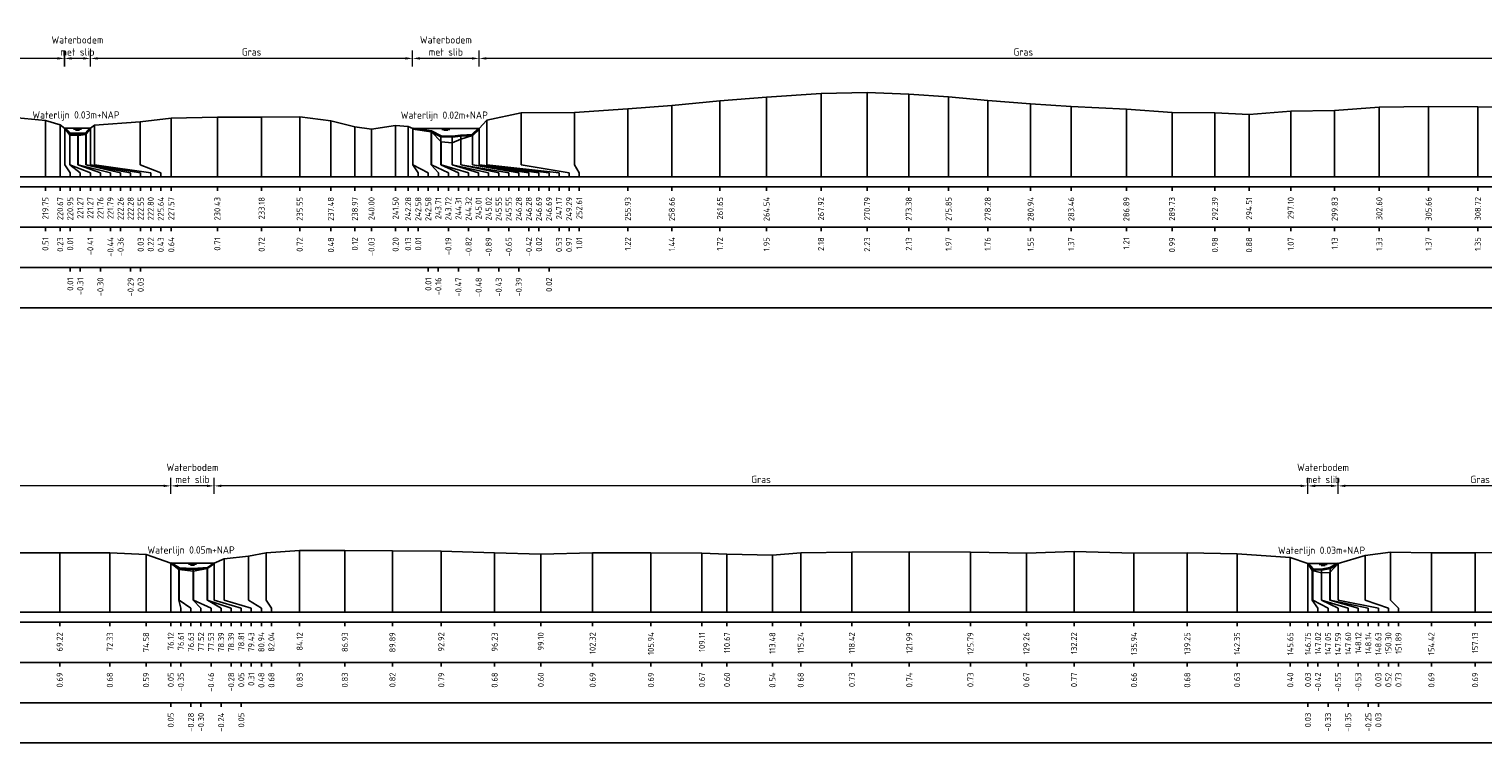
# Model space of a CAD drawing. Header units: metres. Extents: x 132725 to 140175, y 414354 to 417094.
# Tile 47 of 61: x 139917 to 140008, y 416935 to 416980. Entities that reach past the tile are written whole.
import ezdxf
from ezdxf.enums import TextEntityAlignment as Align

# ---------------------------------------------------------------- set-up
doc = ezdxf.new("R2010")
doc.units = ezdxf.units.M
doc.header["$PDMODE"] = 35
doc.header["$PDSIZE"] = 0.075
doc.layers.get('Defpoints').update_dxf_attribs({"true_color": 0x806000})
for name, color, linetype, lineweight in [('B-ME-GW-MAAIVELD-GD', 8, 'GW-MAAIVELD', 25), ('X-ME-AL-PROFIEL_BOVENKANT SLIB-GD', 42, 'Continuous', 35), ('X-XX-AL-DETAIL1-M', 7, 'Continuous', 18), ('X-XX-AL-NAP-T18', 7, 'Continuous', 18)]:
    doc.layers.add(name, color=color, linetype=linetype, lineweight=lineweight)
doc.layers.add('X-ME-AL-PROFIEL_WATERLIJN-GD', color=150, linetype='Continuous')
doc.layers.add('X-ME-AL-PROFIELRASTER-S', color=7, linetype='Continuous')
doc.styles.add('NLCS-ISO-ANNOTATIEF-T18', font='NLCS-ISO.ttf', dxfattribs={"height": 1.8})
doc.styles.add('NLCS-ISO-ANNOTATIVE-T18', font='NLCS-ISO.ttf', dxfattribs={"height": 1.8})
doc.linetypes.add('GW-MAAIVELD', pattern='A,12,[40,NLCS.SHX,S=1,R=0,X=0,Y=-0.5],12', length=24)
doc.dimstyles.new('NLCS-ANNOTATIEF-T18-PIJL_L2_H0', dxfattribs={"dimtxt": 2.5, "dimasz": 1.8, "dimexe": 2, "dimexo": 2, "dimgap": 0.7, "dimtad": 1, "dimzin": 0, "dimdsep": 46, "dimtxsty": 'NLCS-ISO-ANNOTATIEF-T18', "dimcen": 0, "dimdle": 2, "dimclrd": 256, "dimclre": 256, "dimclrt": 10, "dimaunit": 2, "dimadec": 0, "dimazin": 0, "dimtfac": 1, "dimtdec": 3, "dimtofl": 0, "dimtmove": 0, "dimatfit": 3, "dimfxl": 2, "dimfxlon": 1, "dimtfillclr": 256, "dimtolj": 1, "dimtzin": 0, "dimlwd": -1, "dimlwe": -1, "dimarcsym": 0})

# ---------------------------------------------------------------- blocks, each defined once
blk = doc.blocks.new('SAL-PROFIELRASTER_BALK_EIND1-D')
at = {"color": 0, "linetype": 'ByBlock', "lineweight": -2, "flags": 128}
for points in [[(0, 0), (1, 0)], [(0, -2.5), (1, -2.5)], [(0, -12.5), (1, -12.5)]]:
    blk.add_lwpolyline(points, dxfattribs=at)
blk = doc.blocks.new('SAL-PROFIELRASTER_BALK_EIND2-D')
at = {"color": 0, "linetype": 'ByBlock', "lineweight": -2}
blk.add_line((1, -12.5), (0, -12.5), dxfattribs=at)
blk = doc.blocks.new('SAL-PROFIELRASTER_BALK_DATA-D')
at = {"color": 0, "linetype": 'ByBlock', "lineweight": -2}
blk.add_lwpolyline([(0, -3.5), (0, -2.5)], dxfattribs=at)
at = {"color": 0, "linetype": 'ByBlock', "lineweight": -2, "style": 'NLCS-ISO-ANNOTATIVE-T18'}
blk.add_attdef('GETAL', text='', height=1.5, rotation=90, dxfattribs=at).set_placement((0.75, -5), align=Align.RIGHT)
blk = doc.blocks.new('SAL-PROFIELRASTER_AANHAAL-D')
at = {"color": 9, "linetype": 'ByBlock', "lineweight": -2, "flags": 128}
blk.add_lwpolyline([(0, 1), (0, 0)], dxfattribs=at)
blk = doc.blocks.new('SAL-PROFIELRASTER_AANHAAL_STAGGER-D')
at = {"color": 9, "linetype": 'ByBlock', "lineweight": -2, "flags": 128}
for points in [[(0, 0), (0, -0.25)], [(0, -0.25), (1, -0.75)], [(1, -0.75), (1, -1)]]:
    blk.add_lwpolyline(points, dxfattribs=at)
blk = doc.blocks.new('*D69')
at = {"layer": 'Defpoints', "color": 0, "transparency": 16777216}
for p in [(139919.638, 416977.914), (139919.638, 416973.579), (139921.258, 416973.579)]:
    blk.add_point(p, dxfattribs=at)
at = {"layer": 'X-XX-AL-DETAIL1-M', "transparency": 16777216}
for p, q in [((139919.638, 416977.414), (139919.638, 416978.414)), ((139920.808, 416977.914), (139920.088, 416977.914)), ((139921.258, 416977.414), (139921.258, 416978.414))]:
    blk.add_line(p, q, dxfattribs=at)
for points in [[(139920.088, 416977.989), (139920.088, 416977.839), (139919.638, 416977.914)], [(139920.808, 416977.989), (139920.808, 416977.839), (139921.258, 416977.914)]]:
    blk.add_solid(points, dxfattribs=at)
at = {"layer": 'X-XX-AL-DETAIL1-M', "color": 10, "transparency": 16777216, "insert": (139920.448, 416978.689), "char_height": 0.45, "attachment_point": 5, "style": 'NLCS-ISO-ANNOTATIEF-T18'}
blk.add_mtext('\\A1;Waterbodem\\Pmet slib', dxfattribs=at)
blk = doc.blocks.new('*D70')
at = {"layer": 'Defpoints', "color": 0, "transparency": 16777216}
for p in [(139941.267, 416977.914), (139941.267, 416973.568), (139945.397, 416973.568)]:
    blk.add_point(p, dxfattribs=at)
at = {"layer": 'X-XX-AL-DETAIL1-M', "transparency": 16777216}
for p, q in [((139941.267, 416977.414), (139941.267, 416978.414)), ((139944.947, 416977.914), (139941.717, 416977.914)), ((139945.397, 416977.414), (139945.397, 416978.414))]:
    blk.add_line(p, q, dxfattribs=at)
for points in [[(139941.717, 416977.989), (139941.717, 416977.839), (139941.267, 416977.914)], [(139944.947, 416977.989), (139944.947, 416977.839), (139945.397, 416977.914)]]:
    blk.add_solid(points, dxfattribs=at)
at = {"layer": 'X-XX-AL-DETAIL1-M', "color": 10, "transparency": 16777216, "insert": (139943.332, 416978.689), "char_height": 0.45, "attachment_point": 5, "style": 'NLCS-ISO-ANNOTATIEF-T18'}
blk.add_mtext('\\A1;Waterbodem\\Pmet slib', dxfattribs=at)
blk = doc.blocks.new('*D72')
at = {"layer": 'Defpoints', "color": 0, "transparency": 16777216}
for p in [(139945.397, 416977.914), (140013, 416974.713), (139945.397, 416973.568)]:
    blk.add_point(p, dxfattribs=at)
at = {"layer": 'X-XX-AL-DETAIL1-M', "transparency": 16777216}
for p, q in [((139945.397, 416977.414), (139945.397, 416978.414)), ((140012.55, 416977.914), (139945.847, 416977.914)), ((140013, 416977.414), (140013, 416978.414))]:
    blk.add_line(p, q, dxfattribs=at)
for points in [[(139945.847, 416977.989), (139945.847, 416977.839), (139945.397, 416977.914)], [(140012.55, 416977.989), (140012.55, 416977.839), (140013, 416977.914)]]:
    blk.add_solid(points, dxfattribs=at)
at = {"layer": 'X-XX-AL-DETAIL1-M', "color": 10, "transparency": 16777216, "insert": (139979.198, 416978.314), "char_height": 0.45, "attachment_point": 5, "style": 'NLCS-ISO-ANNOTATIEF-T18'}
blk.add_mtext('\\A1;Gras', dxfattribs=at)
blk = doc.blocks.new('*D73')
at = {"layer": 'Defpoints', "color": 0, "transparency": 16777216}
for p in [(139921.258, 416977.914), (139921.258, 416973.568), (139941.267, 416973.568)]:
    blk.add_point(p, dxfattribs=at)
at = {"layer": 'X-XX-AL-DETAIL1-M', "transparency": 16777216}
for p, q in [((139921.258, 416977.414), (139921.258, 416978.414)), ((139940.817, 416977.914), (139921.708, 416977.914)), ((139941.267, 416977.414), (139941.267, 416978.414))]:
    blk.add_line(p, q, dxfattribs=at)
for points in [[(139921.708, 416977.989), (139921.708, 416977.839), (139921.258, 416977.914)], [(139940.817, 416977.989), (139940.817, 416977.839), (139941.267, 416977.914)]]:
    blk.add_solid(points, dxfattribs=at)
at = {"layer": 'X-XX-AL-DETAIL1-M', "color": 10, "transparency": 16777216, "insert": (139931.263, 416978.314), "char_height": 0.45, "attachment_point": 5, "style": 'NLCS-ISO-ANNOTATIEF-T18'}
blk.add_mtext('\\A1;Gras', dxfattribs=at)
blk = doc.blocks.new('*D74')
at = {"layer": 'Defpoints', "color": 0, "transparency": 16777216}
for p in [(139860.06, 416977.914), (139860.06, 416973.587), (139919.659, 416973.562)]:
    blk.add_point(p, dxfattribs=at)
at = {"layer": 'X-XX-AL-DETAIL1-M', "transparency": 16777216}
for p, q in [((139860.06, 416977.414), (139860.06, 416978.414)), ((139919.209, 416977.914), (139860.51, 416977.914)), ((139919.659, 416977.414), (139919.659, 416978.414))]:
    blk.add_line(p, q, dxfattribs=at)
for points in [[(139860.51, 416977.989), (139860.51, 416977.839), (139860.06, 416977.914)], [(139919.209, 416977.989), (139919.209, 416977.839), (139919.659, 416977.914)]]:
    blk.add_solid(points, dxfattribs=at)
at = {"layer": 'X-XX-AL-DETAIL1-M', "color": 10, "transparency": 16777216, "insert": (139889.86, 416978.314), "char_height": 0.45, "attachment_point": 5, "style": 'NLCS-ISO-ANNOTATIEF-T18'}
blk.add_mtext('\\A1;Gras', dxfattribs=at)
blk = doc.blocks.new('*D154')
at = {"layer": 'Defpoints', "color": 0, "transparency": 16777216}
for p in [(139926.246, 416951.358), (139926.246, 416946.558), (139928.941, 416946.561)]:
    blk.add_point(p, dxfattribs=at)
at = {"layer": 'X-XX-AL-DETAIL1-M', "transparency": 16777216}
for p, q in [((139926.246, 416950.858), (139926.246, 416951.858)), ((139928.941, 416950.858), (139928.941, 416951.858)), ((139928.491, 416951.358), (139926.696, 416951.358))]:
    blk.add_line(p, q, dxfattribs=at)
for points in [[(139926.696, 416951.433), (139926.696, 416951.283), (139926.246, 416951.358)], [(139928.491, 416951.433), (139928.491, 416951.283), (139928.941, 416951.358)]]:
    blk.add_solid(points, dxfattribs=at)
at = {"layer": 'X-XX-AL-DETAIL1-M', "color": 10, "transparency": 16777216, "insert": (139927.594, 416952.134), "char_height": 0.45, "attachment_point": 5, "style": 'NLCS-ISO-ANNOTATIEF-T18'}
blk.add_mtext('\\A1;Waterbodem\\Pmet slib', dxfattribs=at)
blk = doc.blocks.new('*D155')
at = {"layer": 'Defpoints', "color": 0, "transparency": 16777216}
for p in [(139996.877, 416951.358), (139996.877, 416946.542), (139998.754, 416946.539)]:
    blk.add_point(p, dxfattribs=at)
at = {"layer": 'X-XX-AL-DETAIL1-M', "transparency": 16777216}
for p, q in [((139996.877, 416950.858), (139996.877, 416951.858)), ((139998.754, 416950.858), (139998.754, 416951.858)), ((139998.304, 416951.358), (139997.327, 416951.358))]:
    blk.add_line(p, q, dxfattribs=at)
for points in [[(139997.327, 416951.433), (139997.327, 416951.283), (139996.877, 416951.358)], [(139998.304, 416951.433), (139998.304, 416951.283), (139998.754, 416951.358)]]:
    blk.add_solid(points, dxfattribs=at)
at = {"layer": 'X-XX-AL-DETAIL1-M', "color": 10, "transparency": 16777216, "insert": (139997.816, 416952.134), "char_height": 0.45, "attachment_point": 5, "style": 'NLCS-ISO-ANNOTATIEF-T18'}
blk.add_mtext('\\A1;Waterbodem\\Pmet slib', dxfattribs=at)
blk = doc.blocks.new('*D159')
at = {"layer": 'Defpoints', "color": 0, "transparency": 16777216}
for p in [(139998.754, 416951.358), (139998.754, 416946.539), (140082.577, 416946.569)]:
    blk.add_point(p, dxfattribs=at)
at = {"layer": 'X-XX-AL-DETAIL1-M', "transparency": 16777216}
for p, q in [((139998.754, 416950.858), (139998.754, 416951.858)), ((140082.577, 416950.858), (140082.577, 416951.858)), ((140082.127, 416951.358), (139999.204, 416951.358))]:
    blk.add_line(p, q, dxfattribs=at)
for points in [[(139999.204, 416951.433), (139999.204, 416951.283), (139998.754, 416951.358)], [(140082.127, 416951.433), (140082.127, 416951.283), (140082.577, 416951.358)]]:
    blk.add_solid(points, dxfattribs=at)
at = {"layer": 'X-XX-AL-DETAIL1-M', "color": 10, "transparency": 16777216, "insert": (140007.573, 416951.758), "char_height": 0.45, "attachment_point": 5, "style": 'NLCS-ISO-ANNOTATIEF-T18'}
blk.add_mtext('\\A1;Gras', dxfattribs=at)
blk = doc.blocks.new('*D160')
at = {"layer": 'Defpoints', "color": 0, "transparency": 16777216}
for p in [(139928.941, 416951.358), (139928.941, 416946.561), (139996.877, 416946.542)]:
    blk.add_point(p, dxfattribs=at)
at = {"layer": 'X-XX-AL-DETAIL1-M', "transparency": 16777216}
for p, q in [((139928.941, 416950.858), (139928.941, 416951.858)), ((139996.877, 416950.858), (139996.877, 416951.858)), ((139996.427, 416951.358), (139929.391, 416951.358))]:
    blk.add_line(p, q, dxfattribs=at)
for points in [[(139929.391, 416951.433), (139929.391, 416951.283), (139928.941, 416951.358)], [(139996.427, 416951.433), (139996.427, 416951.283), (139996.877, 416951.358)]]:
    blk.add_solid(points, dxfattribs=at)
at = {"layer": 'X-XX-AL-DETAIL1-M', "color": 10, "transparency": 16777216, "insert": (139962.909, 416951.758), "char_height": 0.45, "attachment_point": 5, "style": 'NLCS-ISO-ANNOTATIEF-T18'}
blk.add_mtext('\\A1;Gras', dxfattribs=at)
blk = doc.blocks.new('*D161')
at = {"layer": 'Defpoints', "color": 0, "transparency": 16777216}
for p in [(139857.716, 416951.358), (139857.716, 416946.542), (139926.246, 416946.558)]:
    blk.add_point(p, dxfattribs=at)
at = {"layer": 'X-XX-AL-DETAIL1-M', "transparency": 16777216}
for p, q in [((139857.716, 416950.858), (139857.716, 416951.858)), ((139926.246, 416950.858), (139926.246, 416951.858)), ((139925.796, 416951.358), (139858.166, 416951.358))]:
    blk.add_line(p, q, dxfattribs=at)
for points in [[(139858.166, 416951.433), (139858.166, 416951.283), (139857.716, 416951.358)], [(139925.796, 416951.433), (139925.796, 416951.283), (139926.246, 416951.358)]]:
    blk.add_solid(points, dxfattribs=at)
at = {"layer": 'X-XX-AL-DETAIL1-M', "color": 10, "transparency": 16777216, "insert": (139892.002, 416951.758), "char_height": 0.45, "attachment_point": 5, "style": 'NLCS-ISO-ANNOTATIEF-T18'}
blk.add_mtext('\\A1;Gras', dxfattribs=at)

msp = doc.modelspace()

# ---------------------------------------------------------------- linework, layer by layer
at = {"layer": 'B-ME-GW-MAAIVELD-GD', "ltscale": 0.1, "flags": 128}
for points in [[(139698.709, 416974.423), (139701.393, 416974.362), (139704.144, 416974.147), (139704.675, 416974.053), (139705.327, 416973.584), (139705.412, 416973.142), (139705.875, 416972.969), (139706.498, 416972.987), (139706.873, 416973.595), (139707.693, 416974.126), (139710.878, 416974.173), (139714.036, 416974.188), (139717.092, 416974.231), (139720.67, 416974.246), (139724.386, 416974.212), (139727.542, 416974.189), (139730.439, 416974.235), (139734.149, 416974.128), (139737.308, 416974.079), (139741.373, 416974.089), (139744.759, 416974.038), (139748.399, 416974.107), (139752.084, 416974.17), (139755.801, 416974.153), (139757.169, 416974.038), (139758.356, 416974.183), (139761.836, 416974.231), (139765.507, 416974.23), (139768.992, 416974.272), (139772.617, 416974.31), (139776.129, 416974.219), (139779.679, 416974.3), (139783.569, 416974.239), (139787.505, 416974.261), (139790.6, 416974.285), (139794.012, 416974.144), (139795.559, 416974.016), (139796.493, 416973.762), (139796.663, 416973.569), (139797.061, 416973.057), (139797.467, 416972.905), (139798.003, 416972.971), (139798.575, 416973.187), (139798.798, 416973.598), (139799.395, 416973.94), (139800.742, 416974.155), (139804.102, 416974.239), (139807.582, 416974.228), (139811.088, 416974.255), (139814.283, 416974.182), (139815.584, 416973.976), (139816.832, 416974.149), (139820.203, 416974.275), (139823.428, 416974.231), (139826.838, 416974.212), (139830.278, 416974.209), (139833.697, 416974.271), (139836.798, 416974.267), (139839.995, 416974.215), (139841.137, 416973.898), (139842.209, 416974.17), (139845.149, 416974.251), (139848.456, 416974.233), (139851.132, 416974.196), (139853.649, 416974.15), (139855.8, 416973.989), (139857.986, 416973.809), (139858.334, 416973.587), (139858.716, 416973.117), (139859.236, 416973.013), (139859.76, 416973.126), (139860.028, 416973.566), (139860.556, 416973.917), (139861.406, 416974.18), (139864.477, 416974.201), (139867.796, 416974.334), (139870.388, 416974.305), (139873.687, 416974.16), (139876.332, 416974.086), (139879.408, 416974.184), (139882.599, 416974.227), (139885.508, 416974.204), (139888.003, 416974.231), (139890.521, 416974.025), (139893.516, 416974.035), (139895.84, 416974.235), (139898.914, 416974.235), (139902.13, 416974.27), (139904.447, 416974.112), (139907.546, 416974.159), (139910.479, 416974.216), (139913.66, 416974.251), (139916.298, 416974.263), (139918.459, 416974.058), (139919.375, 416973.784), (139919.659, 416973.562), (139919.984, 416973.147), (139920.495, 416973.114), (139920.973, 416973.194), (139921.258, 416973.579), (139921.514, 416973.768), (139924.353, 416973.979), (139926.275, 416974.194), (139929.14, 416974.267), (139931.887, 416974.272), (139934.255, 416974.276), (139936.193, 416974.03), (139937.679, 416973.672), (139938.713, 416973.527), (139940.208, 416973.755), (139940.989, 416973.679), (139941.287, 416973.56), (139942.431, 416973.362), (139943.032, 416972.736), (139943.729, 416972.659), (139944.261, 416972.903), (139944.992, 416973.132), (139945.397, 416973.568), (139945.883, 416974.079), (139948, 416974.527), (139951.321, 416974.561), (139954.636, 416974.777), (139957.368, 416974.996), (139960.358, 416975.268), (139963.249, 416975.502), (139966.634, 416975.731), (139969.499, 416975.786), (139972.085, 416975.686), (139974.556, 416975.522), (139976.988, 416975.308), (139979.654, 416975.099), (139982.172, 416974.919), (139985.6, 416974.766), (139988.436, 416974.544), (139991.099, 416974.533), (139993.223, 416974.434), (139995.809, 416974.626), (139998.537, 416974.684), (140001.308, 416974.878), (140004.371, 416974.923), (140007.432, 416974.905), (140010.101, 416974.86), (140013, 416974.713), (140014.046, 416974.67), (140015.122, 416974.219), (140015.727, 416974.368), (140017.091, 416974.208), (140017.851, 416974.051), (140018.372, 416973.533), (140019.355, 416973.112), (140020.749, 416972.663), (140021.769, 416972.463), (140022.119, 416972.113)], [(139850.128, 416947.394), (139853.024, 416947.235), (139854.112, 416947.129), (139854.352, 416946.933), (139854.721, 416946.555), (139855.422, 416945.952), (139856.275, 416946.062), (139857.209, 416946.164), (139857.716, 416946.542), (139858.622, 416947.109), (139859.416, 416947.265), (139862.78, 416947.257), (139866.04, 416947.205), (139869.198, 416947.172), (139872.516, 416947.203), (139875.596, 416947.207), (139878.67, 416947.213), (139881.391, 416947.193), (139884.669, 416947.229), (139887.629, 416947.238), (139890.956, 416947.166), (139894.024, 416947.192), (139897.523, 416947.183), (139900.6, 416947.181), (139904.073, 416947.21), (139907.296, 416947.167), (139908.871, 416947.114), (139910.368, 416947.123), (139912.662, 416947.194), (139916.109, 416947.192), (139919.345, 416947.2), (139922.459, 416947.191), (139924.712, 416947.102), (139926.246, 416946.558), (139926.74, 416946.164), (139927.66, 416946.055), (139928.514, 416946.233), (139928.941, 416946.561), (139929.553, 416946.823), (139931.068, 416946.989), (139932.164, 416947.188), (139934.25, 416947.338), (139937.057, 416947.344), (139940.014, 416947.328), (139943.046, 416947.298), (139946.36, 416947.189), (139949.229, 416947.114), (139952.446, 416947.198), (139956.067, 416947.205), (139959.234, 416947.184), (139960.794, 416947.112), (139963.613, 416947.049), (139965.371, 416947.196), (139968.55, 416947.242), (139972.118, 416947.253), (139975.916, 416947.238), (139979.388, 416947.183), (139982.348, 416947.281), (139986.069, 416947.176), (139989.382, 416947.189), (139992.477, 416947.145), (139995.78, 416946.91), (139996.877, 416946.542), (139997.144, 416946.098), (139997.717, 416945.965), (139998.246, 416945.979), (139998.754, 416946.539), (140000.424, 416947.034), (140002.014, 416947.238), (140004.547, 416947.198), (140007.26, 416947.203), (140010.269, 416947.241), (140013.533, 416947.297), (140016.976, 416947.216), (140019.219, 416946.971), (140020.627, 416946.992), (140023.353, 416947.182), (140026.823, 416947.17), (140030.213, 416947.23), (140033.279, 416947.286), (140036.679, 416947.247), (140039.982, 416947.138), (140043.212, 416947.088), (140046.43, 416947.172), (140049.489, 416947.024), (140052.91, 416947.028), (140056.035, 416947.064), (140059.378, 416947.036), (140062.773, 416947.187), (140066.333, 416947.199), (140069.715, 416947.181), (140072.96, 416947.185), (140075.899, 416947.207), (140079.132, 416947.157), (140082.061, 416946.835), (140082.577, 416946.569), (140082.877, 416945.989), (140083.614, 416945.681), (140084.457, 416945.622), (140085.232, 416945.714), (140086.133, 416946.02), (140086.75, 416946.315), (140086.994, 416946.565), (140087.687, 416947.436), (140089.43, 416947.691), (140092.109, 416947.78), (140095.084, 416947.895), (140098.047, 416948.12), (140100.941, 416948.324), (140103.654, 416948.552), (140106.723, 416948.78), (140109.882, 416948.802), (140113.063, 416948.65), (140116.775, 416948.399), (140120.578, 416948.189), (140123.746, 416948.089), (140126.864, 416947.924), (140130.133, 416947.809), (140133.37, 416947.765), (140137.145, 416947.739), (140140.306, 416947.706), (140143.378, 416947.661), (140146.447, 416947.621), (140149.553, 416947.576), (140151.183, 416947.623), (140152.032, 416947.607), (140153.217, 416947.423), (140155.135, 416946.91), (140156.068, 416946.673), (140157.769, 416946.007), (140159.758, 416945.743), (140161.648, 416945.393), (140162.898, 416945.043)]]:
    msp.add_lwpolyline(points, dxfattribs=at)
at = {"layer": 'X-ME-AL-PROFIEL_BOVENKANT SLIB-GD'}
for points in [[(139919.659, 416973.562), (139919.974, 416973.239), (139920.467, 416973.256), (139920.992, 416973.261), (139921.258, 416973.579)], [(139941.287, 416973.56), (139942.417, 416973.389), (139943.019, 416973.085), (139943.724, 416973.072), (139944.261, 416973.125), (139944.994, 416973.162), (139945.397, 416973.568)], [(139926.246, 416946.558), (139926.759, 416946.236), (139927.646, 416946.211), (139928.522, 416946.274), (139928.941, 416946.561)], [(139996.877, 416946.542), (139997.177, 416946.18), (139997.729, 416946.168), (139998.265, 416946.264), (139998.754, 416946.539)]]:
    msp.add_lwpolyline(points, dxfattribs=at)
at = {"layer": 'X-ME-AL-PROFIEL_WATERLIJN-GD'}
for points in [[(139921.258, 416973.579), (139919.638, 416973.579)], [(139920.198, 416973.517), (139920.698, 416973.517)], [(139920.323, 416973.458), (139920.573, 416973.458)], [(139945.397, 416973.568), (139941.267, 416973.568)], [(139943.082, 416973.506), (139943.582, 416973.506)], [(139943.207, 416973.447), (139943.457, 416973.447)], [(139926.246, 416946.558), (139928.941, 416946.561)], [(139927.344, 416946.498), (139927.844, 416946.498)], [(139927.469, 416946.438), (139927.719, 416946.438)], [(139998.754, 416946.539), (139996.877, 416946.542)], [(139997.566, 416946.479), (139998.066, 416946.479)], [(139997.691, 416946.419), (139997.941, 416946.419)]]:
    msp.add_lwpolyline(points, dxfattribs=at)

# ---------------------------------------------------------------- block references
at = {"layer": 'X-ME-AL-PROFIELRASTER-S'}
for p, yscale in [((139960.358, 416970.553), 4.715), ((139963.249, 416970.553), 4.949), ((139966.634, 416970.553), 5.178), ((139969.499, 416970.553), 5.233000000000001), ((139972.085, 416970.553), 5.133), ((139974.556, 416970.553), 4.969), ((139976.988, 416970.553), 4.755), ((139929.14, 416970.553), 3.714), ((139931.887, 416970.553), 3.719), ((139934.255, 416970.553), 3.723), ((139948, 416971.553), 2.974), ((139951.321, 416971.553), 3.008), ((139954.636, 416970.553), 4.224), ((139957.368, 416970.553), 4.443), ((139979.654, 416970.553), 4.546), ((139982.172, 416970.553), 4.366), ((139985.6, 416970.553), 4.213), ((139988.436, 416970.553), 3.991), ((139991.099, 416970.553), 3.98), ((139993.223, 416970.553), 3.881), ((139995.809, 416970.553), 4.073), ((139998.537, 416970.553), 4.131), ((140001.308, 416970.553), 4.325), ((140004.371, 416970.553), 4.37), ((140007.432, 416970.553), 4.352), ((139918.459, 416970.553), 3.505), ((139919.375, 416970.553), 3.231), ((139919.659, 416971.553), 2.009), ((139919.659, 416971.553), 2.009), ((139919.659, 416971.553), 2.009), ((139919.659, 416971.553), 2.009), ((139921.258, 416971.553), 2.026), ((139921.258, 416971.553), 2.026), ((139921.258, 416971.553), 2.026), ((139921.258, 416971.553), 2.026), ((139921.514, 416971.553), 2.215), ((139924.353, 416971.553), 2.426), ((139926.275, 416970.553), 3.641), ((139936.193, 416970.553), 3.477), ((139937.679, 416970.553), 3.119), ((139938.713, 416970.553), 2.974), ((139940.208, 416970.553), 3.202), ((139940.989, 416970.553), 3.126), ((139941.287, 416971.553), 2.007), ((139941.287, 416971.553), 2.007), ((139941.287, 416971.553), 2.007), ((139941.287, 416971.553), 2.007), ((139942.417, 416971.553), 1.836), ((139942.431, 416971.553), 1.809), ((139945.397, 416971.553), 2.015), ((139945.397, 416971.553), 2.015), ((139945.397, 416971.553), 2.015), ((139945.397, 416971.553), 2.015), ((139945.883, 416971.553), 2.526), ((139919.974, 416971.553), 1.686), ((139919.984, 416971.553), 1.594), ((139920.467, 416971.553), 1.703), ((139920.495, 416971.553), 1.561), ((139920.973, 416971.553), 1.641), ((139920.992, 416971.553), 1.708), ((139943.019, 416971.553), 1.532), ((139943.032, 416971.553), 1.183), ((139943.724, 416971.553), 1.519), ((139943.729, 416971.553), 1.106), ((139944.261, 416971.553), 1.572), ((139944.261, 416971.553), 1.35), ((139944.992, 416971.553), 1.579), ((139944.994, 416971.553), 1.609), ((139919.345, 416943.513), 3.687), ((139922.459, 416943.513), 3.678), ((139932.164, 416944.513), 2.675), ((139934.25, 416943.513), 3.825), ((139937.057, 416943.513), 3.831), ((139940.014, 416943.513), 3.815), ((139943.046, 416943.513), 3.785), ((139946.36, 416943.513), 3.676), ((139952.446, 416943.513), 3.685), ((139956.067, 416943.513), 3.692), ((139959.234, 416943.513), 3.671), ((139965.371, 416943.513), 3.683), ((139968.55, 416943.513), 3.729), ((139972.118, 416943.513), 3.74), ((139975.916, 416943.513), 3.725), ((139979.388, 416943.513), 3.67), ((139982.348, 416943.513), 3.768), ((139986.069, 416943.513), 3.663), ((139989.382, 416943.513), 3.676), ((140002.014, 416944.513), 2.725), ((140004.547, 416943.513), 3.685), ((140007.26, 416943.513), 3.69), ((139924.712, 416943.513), 3.589), ((139926.246, 416943.513), 3.045), ((139926.246, 416943.513), 3.045), ((139926.246, 416943.513), 3.045), ((139926.246, 416943.513), 3.045), ((139928.522, 416944.513), 1.761), ((139928.941, 416944.513), 2.048), ((139928.941, 416944.513), 2.048), ((139928.941, 416944.513), 2.048), ((139928.941, 416944.513), 2.048), ((139929.553, 416944.513), 2.31), ((139931.068, 416944.513), 2.476), ((139949.229, 416943.513), 3.601), ((139960.794, 416943.513), 3.599), ((139963.613, 416943.513), 3.536), ((139992.477, 416943.513), 3.632), ((139995.78, 416943.513), 3.397), ((139996.877, 416943.513), 3.029), ((139996.877, 416943.513), 3.029), ((139996.877, 416943.513), 3.029), ((139996.877, 416943.513), 3.029), ((139998.265, 416944.513), 1.751), ((139998.754, 416944.513), 2.026), ((139998.754, 416944.513), 2.026), ((139998.754, 416944.513), 2.026), ((139998.754, 416944.513), 2.026), ((140000.424, 416944.513), 2.521), ((139926.74, 416944.513), 1.651), ((139926.759, 416944.513), 1.723), ((139927.646, 416944.513), 1.698), ((139927.66, 416944.513), 1.542), ((139928.514, 416944.513), 1.72), ((139997.144, 416944.513), 1.585), ((139997.177, 416944.513), 1.667), ((139997.717, 416944.513), 1.452), ((139997.729, 416944.513), 1.655), ((139998.246, 416944.513), 1.466)]:
    msp.add_blockref('SAL-PROFIELRASTER_AANHAAL-D', p, dxfattribs=dict(at, yscale=yscale))
for p, xscale, zscale in [((139919.659, 416971.553), 0.3409960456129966, 0.3409960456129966), ((139919.659, 416971.553), 0.3409960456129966, 0.3409960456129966), ((139919.659, 416971.553), 0.3409960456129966, 0.3409960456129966), ((139919.659, 416971.553), 0.3409960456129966, 0.3409960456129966), ((139919.974, 416971.553), 0.650967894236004, 0.650967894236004), ((139919.984, 416971.553), 1.266800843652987, 1.266800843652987), ((139920.467, 416971.553), 1.408343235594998, 1.408343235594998), ((139920.495, 416971.553), 2.005239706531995, 2.005239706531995), ((139920.973, 416971.553), 2.152462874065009, 2.152462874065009), ((139920.992, 416971.553), 2.758220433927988, 2.758220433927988), ((139921.258, 416971.553), 3.116913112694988, 3.116913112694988), ((139921.258, 416971.553), 3.116913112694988, 3.116913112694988), ((139921.258, 416971.553), 3.116913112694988, 3.116913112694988), ((139921.258, 416971.553), 3.116913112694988, 3.116913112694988), ((139921.514, 416971.553), 3.486277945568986, 3.486277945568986), ((139924.353, 416971.553), 1.271953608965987, 1.271953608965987), ((139941.287, 416971.553), 0.3274767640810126, 0.3274767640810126), ((139941.287, 416971.553), 0.9524767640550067, 0.9524767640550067), ((139941.287, 416971.553), 0.9524767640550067, 0.9524767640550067), ((139941.287, 416971.553), 0.9524767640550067, 0.9524767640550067), ((139942.417, 416971.553), 0.4477090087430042, 0.4477090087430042), ((139942.431, 416971.553), 1.058042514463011, 1.058042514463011), ((139943.019, 416971.553), 1.095554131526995, 1.095554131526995), ((139943.032, 416971.553), 1.707293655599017, 1.707293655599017), ((139943.724, 416971.553), 1.640629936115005, 1.640629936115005), ((139943.729, 416971.553), 2.260088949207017, 2.260088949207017), ((139944.261, 416971.553), 2.35306068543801, 2.35306068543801), ((139944.261, 416971.553), 2.978730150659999, 2.978730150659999), ((139944.992, 416971.553), 3.497720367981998, 3.497720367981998), ((139944.994, 416971.553), 2.87025106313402, 2.87025106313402), ((139945.397, 416971.553), 3.717757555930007, 3.717757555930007), ((139945.397, 416971.553), 4.342757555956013, 4.342757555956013), ((139945.397, 416971.553), 4.342757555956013, 4.342757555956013), ((139945.397, 416971.553), 4.342757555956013, 4.342757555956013), ((139945.883, 416971.553), 4.480871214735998, 4.480871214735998), ((139948, 416971.553), 2.989214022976, 2.989214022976), ((139951.321, 416971.553), 0.2929107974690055, 0.2929107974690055), ((139926.74, 416944.513), 0.1315075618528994, 0.1315075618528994), ((139926.759, 416944.513), 0.737403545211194, 0.737403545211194), ((139927.646, 416944.513), 0.4758611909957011, 0.4758611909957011), ((139927.66, 416944.513), 1.086169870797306, 1.086169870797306), ((139928.514, 416944.513), 1.4823702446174, 1.4823702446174), ((139928.522, 416944.513), 0.849196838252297, 0.849196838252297), ((139928.941, 416944.513), 1.680539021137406, 1.680539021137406), ((139928.941, 416944.513), 1.680539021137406, 1.680539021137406), ((139928.941, 416944.513), 1.680539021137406, 1.680539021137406), ((139928.941, 416944.513), 1.680539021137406, 1.680539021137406), ((139929.553, 416944.513), 1.692972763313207, 1.692972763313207), ((139931.068, 416944.513), 0.803471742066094, 0.803471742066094), ((139932.164, 416944.513), 0.3327777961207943, 0.3327777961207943), ((139997.144, 416944.513), 0.3581006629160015, 0.3581006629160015), ((139997.177, 416944.513), 0.9502718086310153, 0.9502718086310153), ((139997.717, 416944.513), 1.03563331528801, 1.03563331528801), ((139997.729, 416944.513), 1.647832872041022, 1.647832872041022), ((139998.246, 416944.513), 1.755881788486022, 1.755881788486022), ((139998.265, 416944.513), 2.361913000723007, 2.361913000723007), ((139998.754, 416944.513), 2.497896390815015, 2.497896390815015), ((139998.754, 416944.513), 2.497896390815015, 2.497896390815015), ((139998.754, 416944.513), 2.497896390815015, 2.497896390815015), ((139998.754, 416944.513), 2.497896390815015, 2.497896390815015), ((140000.424, 416944.513), 1.453420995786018, 1.453420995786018), ((140002.014, 416944.513), 0.4881539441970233, 0.4881539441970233)]:
    msp.add_blockref('SAL-PROFIELRASTER_AANHAAL_STAGGER-D', p, dxfattribs=dict(at, xscale=xscale, zscale=zscale))
at = {"layer": 'X-ME-AL-PROFIELRASTER-S', "yscale": 0.25}
for name, p, xscale, zscale in [('SAL-PROFIELRASTER_BALK_EIND1-D', (139698.709, 416970.553), 324, 321.2711331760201), ('SAL-PROFIELRASTER_BALK_EIND2-D', (139698.709, 416968.053), 324, 321.2711331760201), ('SAL-PROFIELRASTER_BALK_EIND2-D', (139698.709, 416965.553), 324, 321.2711331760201), ('SAL-PROFIELRASTER_BALK_EIND1-D', (139850.128, 416943.513), 313.5, 308.2663785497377), ('SAL-PROFIELRASTER_BALK_EIND2-D', (139850.128, 416941.013), 313.5, 308.2663785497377), ('SAL-PROFIELRASTER_BALK_EIND2-D', (139850.128, 416938.513), 313.5, 308.2663785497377)]:
    msp.add_blockref(name, p, dxfattribs=dict(at, xscale=xscale, zscale=zscale))
at = {"layer": 'X-ME-AL-PROFIELRASTER-S', "xscale": 0.25, "yscale": 0.25, "zscale": 0.25}
for p, values in [((139918.459, 416970.553), {'GETAL': '219.75'}), ((139919.375, 416970.553), {'GETAL': '220.67'}), ((139920, 416970.553), {'GETAL': '220.95'}), ((139920, 416970.553), {'GETAL': '220.95'}), ((139920, 416970.553), {'GETAL': '220.95'}), ((139920, 416970.553), {'GETAL': '220.95'}), ((139920.625, 416970.553), {'GETAL': '221.27'}), ((139921.25, 416970.553), {'GETAL': '221.27'}), ((139921.875, 416970.553), {'GETAL': '221.76'}), ((139922.5, 416970.553), {'GETAL': '221.79'}), ((139923.125, 416970.553), {'GETAL': '222.26'}), ((139923.75, 416970.553), {'GETAL': '222.28'}), ((139924.375, 416970.553), {'GETAL': '222.55'}), ((139924.375, 416970.553), {'GETAL': '222.55'}), ((139924.375, 416970.553), {'GETAL': '222.55'}), ((139924.375, 416970.553), {'GETAL': '222.55'}), ((139925, 416970.553), {'GETAL': '222.80'}), ((139925.625, 416970.553), {'GETAL': '225.64'}), ((139926.275, 416970.553), {'GETAL': '227.57'}), ((139929.14, 416970.553), {'GETAL': '230.43'}), ((139931.887, 416970.553), {'GETAL': '233.18'}), ((139934.255, 416970.553), {'GETAL': '235.55'}), ((139936.193, 416970.553), {'GETAL': '237.48'}), ((139937.679, 416970.553), {'GETAL': '238.97'}), ((139938.713, 416970.553), {'GETAL': '240.00'}), ((139940.208, 416970.553), {'GETAL': '241.50'}), ((139940.989, 416970.553), {'GETAL': '242.28'}), ((139941.614, 416970.553), {'GETAL': '242.58'}), ((139942.239, 416970.553), {'GETAL': '242.58'}), ((139942.239, 416970.553), {'GETAL': '242.58'}), ((139942.239, 416970.553), {'GETAL': '242.58'}), ((139942.864, 416970.553), {'GETAL': '243.71'}), ((139943.489, 416970.553), {'GETAL': '243.72'}), ((139944.114, 416970.553), {'GETAL': '244.31'}), ((139944.739, 416970.553), {'GETAL': '244.32'}), ((139945.364, 416970.553), {'GETAL': '245.01'}), ((139945.989, 416970.553), {'GETAL': '245.02'}), ((139946.614, 416970.553), {'GETAL': '245.55'}), ((139947.239, 416970.553), {'GETAL': '245.55'}), ((139947.864, 416970.553), {'GETAL': '246.28'}), ((139948.489, 416970.553), {'GETAL': '246.28'}), ((139949.114, 416970.553), {'GETAL': '246.69'}), ((139949.739, 416970.553), {'GETAL': '246.69'}), ((139949.739, 416970.553), {'GETAL': '246.69'}), ((139949.739, 416970.553), {'GETAL': '246.69'}), ((139950.364, 416970.553), {'GETAL': '247.17'}), ((139950.989, 416970.553), {'GETAL': '249.29'}), ((139951.614, 416970.553), {'GETAL': '252.61'}), ((139954.636, 416970.553), {'GETAL': '255.93'}), ((139957.368, 416970.553), {'GETAL': '258.66'}), ((139960.358, 416970.553), {'GETAL': '261.65'}), ((139963.249, 416970.553), {'GETAL': '264.54'}), ((139966.634, 416970.553), {'GETAL': '267.92'}), ((139969.499, 416970.553), {'GETAL': '270.79'}), ((139972.085, 416970.553), {'GETAL': '273.38'}), ((139974.556, 416970.553), {'GETAL': '275.85'}), ((139976.988, 416970.553), {'GETAL': '278.28'}), ((139979.654, 416970.553), {'GETAL': '280.94'}), ((139982.172, 416970.553), {'GETAL': '283.46'}), ((139985.6, 416970.553), {'GETAL': '286.89'}), ((139988.436, 416970.553), {'GETAL': '289.73'}), ((139991.099, 416970.553), {'GETAL': '292.39'}), ((139993.223, 416970.553), {'GETAL': '294.51'}), ((139995.809, 416970.553), {'GETAL': '297.10'}), ((139998.537, 416970.553), {'GETAL': '299.83'}), ((140001.308, 416970.553), {'GETAL': '302.60'}), ((140004.371, 416970.553), {'GETAL': '305.66'}), ((140007.432, 416970.553), {'GETAL': '308.72'}), ((139918.459, 416968.053), {'GETAL': '0.51'}), ((139919.375, 416968.053), {'GETAL': '0.23'}), ((139920, 416968.053), {'GETAL': '0.01'}), ((139921.25, 416968.053), {'GETAL': '-0.41'}), ((139922.5, 416968.053), {'GETAL': '-0.44'}), ((139923.125, 416968.053), {'GETAL': '-0.36'}), ((139924.375, 416968.053), {'GETAL': '0.03'}), ((139925, 416968.053), {'GETAL': '0.22'}), ((139925.625, 416968.053), {'GETAL': '0.43'}), ((139926.275, 416968.053), {'GETAL': '0.64'}), ((139929.14, 416968.053), {'GETAL': '0.71'}), ((139931.887, 416968.053), {'GETAL': '0.72'}), ((139934.255, 416968.053), {'GETAL': '0.72'}), ((139936.193, 416968.053), {'GETAL': '0.48'}), ((139937.679, 416968.053), {'GETAL': '0.12'}), ((139938.713, 416968.053), {'GETAL': '-0.03'}), ((139940.208, 416968.053), {'GETAL': '0.20'}), ((139940.989, 416968.053), {'GETAL': '0.13'}), ((139941.614, 416968.053), {'GETAL': '0.01'}), ((139943.489, 416968.053), {'GETAL': '-0.19'}), ((139944.739, 416968.053), {'GETAL': '-0.82'}), ((139945.989, 416968.053), {'GETAL': '-0.89'}), ((139947.239, 416968.053), {'GETAL': '-0.65'}), ((139948.489, 416968.053), {'GETAL': '-0.42'}), ((139949.114, 416968.053), {'GETAL': '0.02'}), ((139950.364, 416968.053), {'GETAL': '0.53'}), ((139950.989, 416968.053), {'GETAL': '0.97'}), ((139951.614, 416968.053), {'GETAL': '1.01'}), ((139954.636, 416968.053), {'GETAL': '1.22'}), ((139957.368, 416968.053), {'GETAL': '1.44'}), ((139960.358, 416968.053), {'GETAL': '1.72'}), ((139963.249, 416968.053), {'GETAL': '1.95'}), ((139966.634, 416968.053), {'GETAL': '2.18'}), ((139969.499, 416968.053), {'GETAL': '2.23'}), ((139972.085, 416968.053), {'GETAL': '2.13'}), ((139974.556, 416968.053), {'GETAL': '1.97'}), ((139976.988, 416968.053), {'GETAL': '1.76'}), ((139979.654, 416968.053), {'GETAL': '1.55'}), ((139982.172, 416968.053), {'GETAL': '1.37'}), ((139985.6, 416968.053), {'GETAL': '1.21'}), ((139988.436, 416968.053), {'GETAL': '0.99'}), ((139991.099, 416968.053), {'GETAL': '0.98'}), ((139993.223, 416968.053), {'GETAL': '0.88'}), ((139995.809, 416968.053), {'GETAL': '1.07'}), ((139998.537, 416968.053), {'GETAL': '1.13'}), ((140001.308, 416968.053), {'GETAL': '1.33'}), ((140004.371, 416968.053), {'GETAL': '1.37'}), ((140007.432, 416968.053), {'GETAL': '1.35'}), ((139920, 416965.553), {'GETAL': '0.01'}), ((139920.625, 416965.553), {'GETAL': '-0.31'}), ((139921.875, 416965.553), {'GETAL': '-0.30'}), ((139923.75, 416965.553), {'GETAL': '-0.29'}), ((139924.375, 416965.553), {'GETAL': '0.03'}), ((139942.239, 416965.553), {'GETAL': '0.01'}), ((139942.864, 416965.553), {'GETAL': '-0.16'}), ((139944.114, 416965.553), {'GETAL': '-0.47'}), ((139945.364, 416965.553), {'GETAL': '-0.48'}), ((139946.614, 416965.553), {'GETAL': '-0.43'}), ((139947.864, 416965.553), {'GETAL': '-0.39'}), ((139949.739, 416965.553), {'GETAL': '0.02'}), ((139919.345, 416943.513), {'GETAL': '69.22'}), ((139922.459, 416943.513), {'GETAL': '72.33'}), ((139924.712, 416943.513), {'GETAL': '74.58'}), ((139926.246, 416943.513), {'GETAL': '76.12'}), ((139926.246, 416943.513), {'GETAL': '76.12'}), ((139926.246, 416943.513), {'GETAL': '76.12'}), ((139926.246, 416943.513), {'GETAL': '76.12'}), ((139926.871, 416943.513), {'GETAL': '76.61'}), ((139927.496, 416943.513), {'GETAL': '76.63'}), ((139928.121, 416943.513), {'GETAL': '77.52'}), ((139928.746, 416943.513), {'GETAL': '77.53'}), ((139929.371, 416943.513), {'GETAL': '78.39'}), ((139929.996, 416943.513), {'GETAL': '78.39'}), ((139930.621, 416943.513), {'GETAL': '78.81'}), ((139930.621, 416943.513), {'GETAL': '78.81'}), ((139930.621, 416943.513), {'GETAL': '78.81'}), ((139930.621, 416943.513), {'GETAL': '78.81'}), ((139931.246, 416943.513), {'GETAL': '79.43'}), ((139931.871, 416943.513), {'GETAL': '80.94'}), ((139932.496, 416943.513), {'GETAL': '82.04'}), ((139934.25, 416943.513), {'GETAL': '84.12'}), ((139937.057, 416943.513), {'GETAL': '86.93'}), ((139940.014, 416943.513), {'GETAL': '89.89'}), ((139943.046, 416943.513), {'GETAL': '92.92'}), ((139946.36, 416943.513), {'GETAL': '96.23'}), ((139949.229, 416943.513), {'GETAL': '99.10'}), ((139952.446, 416943.513), {'GETAL': '102.32'}), ((139956.067, 416943.513), {'GETAL': '105.94'}), ((139959.234, 416943.513), {'GETAL': '109.11'}), ((139960.794, 416943.513), {'GETAL': '110.67'}), ((139963.613, 416943.513), {'GETAL': '113.48'}), ((139965.371, 416943.513), {'GETAL': '115.24'}), ((139968.55, 416943.513), {'GETAL': '118.42'}), ((139972.118, 416943.513), {'GETAL': '121.99'}), ((139975.916, 416943.513), {'GETAL': '125.79'}), ((139979.388, 416943.513), {'GETAL': '129.26'}), ((139982.348, 416943.513), {'GETAL': '132.22'}), ((139986.069, 416943.513), {'GETAL': '135.94'}), ((139989.382, 416943.513), {'GETAL': '139.25'}), ((139992.477, 416943.513), {'GETAL': '142.35'}), ((139995.78, 416943.513), {'GETAL': '145.65'}), ((139996.877, 416943.513), {'GETAL': '146.75'}), ((139996.877, 416943.513), {'GETAL': '146.75'}), ((139996.877, 416943.513), {'GETAL': '146.75'}), ((139996.877, 416943.513), {'GETAL': '146.75'}), ((139997.502, 416943.513), {'GETAL': '147.02'}), ((139998.127, 416943.513), {'GETAL': '147.05'}), ((139998.752, 416943.513), {'GETAL': '147.59'}), ((139999.377, 416943.513), {'GETAL': '147.60'}), ((140000.002, 416943.513), {'GETAL': '148.12'}), ((140000.627, 416943.513), {'GETAL': '148.14'}), ((140001.252, 416943.513), {'GETAL': '148.63'}), ((140001.252, 416943.513), {'GETAL': '148.63'}), ((140001.252, 416943.513), {'GETAL': '148.63'}), ((140001.252, 416943.513), {'GETAL': '148.63'}), ((140001.877, 416943.513), {'GETAL': '150.30'}), ((140002.502, 416943.513), {'GETAL': '151.89'}), ((140004.547, 416943.513), {'GETAL': '154.42'}), ((140007.26, 416943.513), {'GETAL': '157.13'}), ((139919.345, 416941.013), {'GETAL': '0.69'}), ((139922.459, 416941.013), {'GETAL': '0.68'}), ((139924.712, 416941.013), {'GETAL': '0.59'}), ((139926.246, 416941.013), {'GETAL': '0.05'}), ((139926.871, 416941.013), {'GETAL': '-0.35'}), ((139928.746, 416941.013), {'GETAL': '-0.46'}), ((139929.996, 416941.013), {'GETAL': '-0.28'}), ((139930.621, 416941.013), {'GETAL': '0.05'}), ((139931.246, 416941.013), {'GETAL': '0.31'}), ((139931.871, 416941.013), {'GETAL': '0.48'}), ((139932.496, 416941.013), {'GETAL': '0.68'}), ((139934.25, 416941.013), {'GETAL': '0.83'}), ((139937.057, 416941.013), {'GETAL': '0.83'}), ((139940.014, 416941.013), {'GETAL': '0.82'}), ((139943.046, 416941.013), {'GETAL': '0.79'}), ((139946.36, 416941.013), {'GETAL': '0.68'}), ((139949.229, 416941.013), {'GETAL': '0.60'}), ((139952.446, 416941.013), {'GETAL': '0.69'}), ((139956.067, 416941.013), {'GETAL': '0.69'}), ((139959.234, 416941.013), {'GETAL': '0.67'}), ((139960.794, 416941.013), {'GETAL': '0.60'}), ((139963.613, 416941.013), {'GETAL': '0.54'}), ((139965.371, 416941.013), {'GETAL': '0.68'}), ((139968.55, 416941.013), {'GETAL': '0.73'}), ((139972.118, 416941.013), {'GETAL': '0.74'}), ((139975.916, 416941.013), {'GETAL': '0.73'}), ((139979.388, 416941.013), {'GETAL': '0.67'}), ((139982.348, 416941.013), {'GETAL': '0.77'}), ((139986.069, 416941.013), {'GETAL': '0.66'}), ((139989.382, 416941.013), {'GETAL': '0.68'}), ((139992.477, 416941.013), {'GETAL': '0.63'}), ((139995.78, 416941.013), {'GETAL': '0.40'}), ((139996.877, 416941.013), {'GETAL': '0.03'}), ((139997.502, 416941.013), {'GETAL': '-0.42'}), ((139998.752, 416941.013), {'GETAL': '-0.55'}), ((140000.002, 416941.013), {'GETAL': '-0.53'}), ((140001.252, 416941.013), {'GETAL': '0.03'}), ((140001.877, 416941.013), {'GETAL': '0.52'}), ((140002.502, 416941.013), {'GETAL': '0.73'}), ((140004.547, 416941.013), {'GETAL': '0.69'}), ((140007.26, 416941.013), {'GETAL': '0.69'}), ((139926.246, 416938.513), {'GETAL': '0.05'}), ((139927.496, 416938.513), {'GETAL': '-0.28'}), ((139928.121, 416938.513), {'GETAL': '-0.30'}), ((139929.371, 416938.513), {'GETAL': '-0.24'}), ((139930.621, 416938.513), {'GETAL': '0.05'}), ((139996.877, 416938.513), {'GETAL': '0.03'}), ((139998.127, 416938.513), {'GETAL': '-0.33'}), ((139999.377, 416938.513), {'GETAL': '-0.35'}), ((140000.627, 416938.513), {'GETAL': '-0.25'}), ((140001.252, 416938.513), {'GETAL': '0.03'})]:
    msp.add_blockref('SAL-PROFIELRASTER_BALK_DATA-D', p, dxfattribs=at).add_auto_attribs(values)

# ---------------------------------------------------------------- texts
at = {"layer": 'X-XX-AL-NAP-T18', "color": 10, "char_height": 0.45, "width": 15.43377, "attachment_point": 7, "style": 'NLCS-ISO-ANNOTATIEF-T18'}
for s, insert in [('Waterlijn 0.03m+NAP', (139917.648, 416974.041)), ('Waterlijn 0.02m+NAP', (139940.532, 416974.03)), ('Waterlijn 0.05m+NAP', (139924.794, 416947.014)), ('Waterlijn 0.03m+NAP', (139995.016, 416946.995))]:
    msp.add_mtext(s, dxfattribs=dict(at, insert=insert))

# ---------------------------------------------------------------- dimensions: what is measured, and where the dimension line sits
at = {"layer": 'X-XX-AL-DETAIL1-M'}
for base, p1, p2, text, picture, middle in [((139919.638, 416977.914), (139921.258, 416973.579), (139919.638, 416973.579), 'Waterbodem\\Pmet slib', '*D69', (139920.448, 416977.914)), ((139941.267, 416977.914), (139945.397, 416973.568), (139941.267, 416973.568), 'Waterbodem\\Pmet slib', '*D70', (139943.332, 416977.914)), ((139860.06, 416977.914), (139919.659, 416973.562), (139860.06, 416973.587), 'Gras', '*D74', (139889.86, 416977.914)), ((139921.258, 416977.914), (139941.267, 416973.568), (139921.258, 416973.568), 'Gras', '*D73', (139931.263, 416977.914)), ((139945.397, 416977.914), (140013, 416974.713), (139945.397, 416973.568), 'Gras', '*D72', (139979.198, 416977.914)), ((139926.246, 416951.358), (139928.941, 416946.561), (139926.246, 416946.558), 'Waterbodem\\Pmet slib', '*D154', (139927.594, 416951.358)), ((139996.877, 416951.358), (139998.754, 416946.539), (139996.877, 416946.542), 'Waterbodem\\Pmet slib', '*D155', (139997.816, 416951.358)), ((139857.716, 416951.358), (139926.246, 416946.558), (139857.716, 416946.542), 'Gras', '*D161', (139892.002, 416951.358)), ((139928.941, 416951.358), (139996.877, 416946.542), (139928.941, 416946.561), 'Gras', '*D160', (139962.909, 416951.358)), ((139998.754, 416951.358), (140082.577, 416946.569), (139998.754, 416946.539), 'Gras', '*D159', (140007.573, 416951.358))]:
    dim = msp.add_linear_dim(base=base, p1=p1, p2=p2, text=text, dimstyle='NLCS-ANNOTATIEF-T18-PIJL_L2_H0', dxfattribs=at)
    dim.commit()
    dim.dimension.update_dxf_attribs({"geometry": picture, "text_midpoint": middle, "dimtype": 160})

doc.saveas('drawing.dxf')
